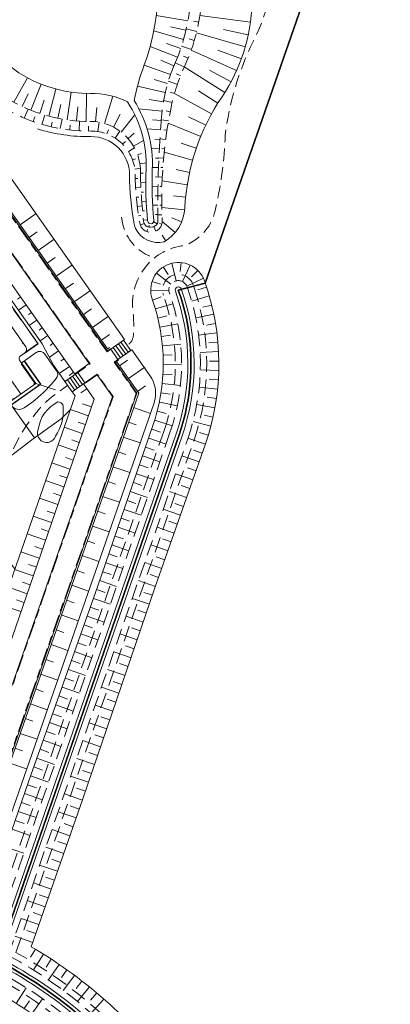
# Model space of a CAD drawing. Header units: metres. Extents: x 150385 to 171486, y 478588 to 485023.
# Tile 219 of 256: x 151447 to 151506, y 484017 to 484173. Entities that reach past the tile are written whole.
import ezdxf
from ezdxf.lldxf.tags import DXFTag

# ---------------------------------------------------------------- set-up
doc = ezdxf.new("R2010")
doc.units = ezdxf.units.M
for name, pattern in [('DASHED2', [0.375, 0.25, -0.125]), ('KAD', [12, 5, -1, 2, -1, 2, -1]), ('Stippelfijn', [3, 2, -1]), ('VH-GELEIDEBAND', [6, 2, -2, 0, -2]), ('VH-OPSLUITBAND_100X200', [16, 8, -2, 4, -2]), ('VH-OPSLUITBAND_60X200', [12, 6, -2, 2, -2])]:
    doc.linetypes.add(name, pattern=pattern)
for name, color, linetype, lineweight, true_color in [('B-WE-KG-GRENS_PERCEEL-GV', 150, 'KG-PERCEEL', 30, 0x007fff), ('N-GV-GR-WANDELROUTE-G', 7, 'Stippelfijn', 50, 0xd2a62d), ('N-WA-GW-TALUDARCERING_KORT-G', 7, 'Continuous', 15, 0x898989), ('N-WA-GW-TALUDARCERING_LANG-G', 7, 'Continuous', 18, 0x898989), ('N-WA-GW-WATERGANG_WATERLIJN_-5.70-G', 7, 'DASHED2', 30, 0x61b0ff), ('N-WA-GW-WATERGANG_WATERLIJN_-6.20-G', 7, 'DASHED2', 30, 0x6296cb), ('N-WE-GW-GRONDWERKLIJN-G', 7, 'Continuous', 30, 0x4d4d4d), ('N-WE-IE-MEUBILAIR_WEGMEUBILAIR_TRAP-G', 7, 'Continuous', 35, 0x3f007f)]:
    doc.layers.add(name, color=color, linetype=linetype, lineweight=lineweight, true_color=true_color)
for name, color, linetype, lineweight in [('N-WA-GW-WATERGANG_BODEM-G', 154, 'Continuous', 35), ('N-WA-GW-WATERGANG_INSTEEK-G', 154, 'Continuous', 35), ('N-WE-GW-TALUDARCERING_LANG-G', 251, 'Continuous', 18), ('N-WE-VH-KANTOPSLUITING_ACHTERKANTBAND-G', 7, 'Continuous', 5), ('N-WE-VH-KANTOPSLUITING_GELEIDEBAND-ANTRACIET_40_120X250-G', 7, 'VH-GELEIDEBAND', 35), ('N-WE-VH-KANTOPSLUITING_OPSLUITBAND-ANTRACIET_100X200-G', 7, 'VH-OPSLUITBAND_100X200', 35), ('N-WE-VH-KANTOPSLUITING_OPSLUITBAND_60X200-G', 7, 'VH-OPSLUITBAND_60X200', 35), ('N-WE-VH-MATERIAALGRENS-G', 7, 'Continuous', 9), ('N-XX-KG-GRENS_PERCEEL-G', 252, 'KAD', 15)]:
    doc.layers.add(name, color=color, linetype=linetype, lineweight=lineweight)
doc.styles.get("Standard").update_dxf_attribs({"font": 'NLCS-ISO.ttf'})
tags = doc.linetypes.add('KG-PERCEEL', pattern='A,5.5,-2,["P",Standard,S=1.8,R=0,X=-0.5,Y=-0.9],-2,5.5,-2,[5,NLCS.shx,S=0.75,R=0,X=0,Y=0],-2', length=19).pattern_tags.tags
tags[6] = DXFTag(74, 10)

msp = doc.modelspace()

# ---------------------------------------------------------------- linework, layer by layer
at = {"layer": 'B-WE-KG-GRENS_PERCEEL-GV', "flags": 128}
for points in [[(151926.45, 483981.72), (151967.95, 484010.89), (151959, 484027.87), (151949.92, 484044.78), (151940.71, 484061.62), (151931.37, 484078.38), (151921.89, 484095.08), (151912.29, 484111.69), (151902.55, 484128.23), (151892.68, 484144.7), (151882.69, 484161.08), (151872.57, 484177.39), (151862.32, 484193.62), (151851.94, 484209.76), (151841.44, 484225.83), (151839.8, 484228.31), (151838.4, 484230.41), (151837.35, 484231.99), (151826.23, 484248.61), (151812.17, 484269.29), (151797.98, 484289.87), (151783.69, 484310.38), (151769.33, 484330.85), (151732.93, 484382.61), (151636.02, 484317.16), (151534.77, 484248.77), (151505.57, 484229.04), (151508.71, 484224.59), (151476.38, 484131.48), (151472.08, 484130.38), (151472.46, 484129.26), (151472.8, 484128.12), (151473.1, 484126.98), (151473.36, 484125.83), (151473.58, 484124.67), (151473.77, 484123.5), (151473.91, 484122.32), (151474.01, 484121.14), (151474.08, 484119.96), (151474.1, 484118.78), (151474.09, 484117.6), (151474.03, 484116.41), (151473.94, 484115.24), (151473.8, 484114.06), (151473.63, 484112.89), (151473.41, 484111.73), (151473.16, 484110.57), (151472.87, 484109.42), (151472.54, 484108.29), (151472.17, 484107.16), (151443.16, 484023.64), (151445.24, 484022.53), (151447.28, 484021.34), (151449.27, 484020.09), (151451.22, 484018.77), (151453.13, 484017.39), (151454.98, 484015.94), (151456.79, 484014.42), (151458.54, 484012.85), (151460.23, 484011.21), (151461.87, 484009.52), (151463.45, 484007.77), (151464.97, 484005.97), (151466.42, 484004.12), (151467.81, 484002.22), (151484.74, 483978.19), (151762.5, 484173.86), (151781.58, 484187.3)], [(151926.45, 483981.72), (151967.95, 484010.89), (151959, 484027.87), (151949.92, 484044.78), (151940.71, 484061.62), (151931.37, 484078.38), (151921.89, 484095.08), (151912.29, 484111.69), (151902.55, 484128.23), (151892.68, 484144.7), (151882.69, 484161.08), (151872.57, 484177.39), (151862.32, 484193.62), (151851.94, 484209.76), (151841.44, 484225.83), (151839.8, 484228.31), (151838.4, 484230.41), (151837.35, 484231.99), (151826.23, 484248.61), (151812.17, 484269.29), (151797.98, 484289.87), (151783.69, 484310.38), (151769.33, 484330.85), (151732.93, 484382.61), (151636.02, 484317.16), (151534.77, 484248.77), (151505.57, 484229.04), (151508.71, 484224.59), (151476.38, 484131.48), (151472.08, 484130.38), (151472.46, 484129.26), (151472.8, 484128.12), (151473.1, 484126.98), (151473.36, 484125.83), (151473.58, 484124.67), (151473.77, 484123.5), (151473.91, 484122.32), (151474.01, 484121.14), (151474.08, 484119.96), (151474.1, 484118.78), (151474.09, 484117.6), (151474.03, 484116.41), (151473.94, 484115.24), (151473.8, 484114.06), (151473.63, 484112.89), (151473.41, 484111.73), (151473.16, 484110.57), (151472.87, 484109.42), (151472.54, 484108.29), (151472.17, 484107.16), (151443.16, 484023.64), (151445.24, 484022.53), (151447.28, 484021.34), (151449.27, 484020.09), (151451.22, 484018.77), (151453.13, 484017.39), (151454.98, 484015.94), (151456.79, 484014.42), (151458.54, 484012.85), (151460.23, 484011.21), (151461.87, 484009.52), (151463.45, 484007.77), (151464.97, 484005.97), (151466.42, 484004.12), (151467.81, 484002.22), (151484.74, 483978.19), (151762.5, 484173.86), (151781.58, 484187.3)], [(151926.45, 483981.72), (151967.95, 484010.89), (151959, 484027.87), (151949.92, 484044.78), (151940.71, 484061.62), (151931.37, 484078.38), (151921.89, 484095.08), (151912.29, 484111.69), (151902.55, 484128.23), (151892.68, 484144.7), (151882.69, 484161.08), (151872.57, 484177.39), (151862.32, 484193.62), (151851.94, 484209.76), (151841.44, 484225.83), (151839.8, 484228.31), (151838.4, 484230.41), (151837.35, 484231.99), (151826.23, 484248.61), (151812.17, 484269.29), (151797.98, 484289.87), (151783.69, 484310.38), (151769.33, 484330.85), (151732.93, 484382.61), (151636.02, 484317.16), (151534.77, 484248.77), (151505.57, 484229.04), (151508.71, 484224.59), (151476.38, 484131.48), (151472.08, 484130.38), (151472.46, 484129.26), (151472.8, 484128.12), (151473.1, 484126.98), (151473.36, 484125.83), (151473.58, 484124.67), (151473.77, 484123.5), (151473.91, 484122.32), (151474.01, 484121.14), (151474.08, 484119.96), (151474.1, 484118.78), (151474.09, 484117.6), (151474.03, 484116.41), (151473.94, 484115.24), (151473.8, 484114.06), (151473.63, 484112.89), (151473.41, 484111.73), (151473.16, 484110.57), (151472.87, 484109.42), (151472.54, 484108.29), (151472.17, 484107.16), (151443.16, 484023.64), (151445.24, 484022.53), (151447.28, 484021.34), (151449.27, 484020.09), (151451.22, 484018.77), (151453.13, 484017.39), (151454.98, 484015.94), (151456.79, 484014.42), (151458.54, 484012.85), (151460.23, 484011.21), (151461.87, 484009.52), (151463.45, 484007.77), (151464.97, 484005.97), (151466.42, 484004.12), (151467.81, 484002.22), (151484.74, 483978.19), (151762.5, 484173.86), (151781.58, 484187.3)], [(151926.45, 483981.72), (151967.95, 484010.89), (151959, 484027.87), (151949.92, 484044.78), (151940.71, 484061.62), (151931.37, 484078.38), (151921.89, 484095.08), (151912.29, 484111.69), (151902.55, 484128.23), (151892.68, 484144.7), (151882.69, 484161.08), (151872.57, 484177.39), (151862.32, 484193.62), (151851.94, 484209.76), (151841.44, 484225.83), (151839.8, 484228.31), (151838.4, 484230.41), (151837.35, 484231.99), (151826.23, 484248.61), (151812.17, 484269.29), (151797.98, 484289.87), (151783.69, 484310.38), (151769.33, 484330.85), (151732.93, 484382.61), (151636.02, 484317.16), (151534.77, 484248.77), (151505.57, 484229.04), (151508.71, 484224.59), (151476.38, 484131.48), (151472.08, 484130.38), (151472.46, 484129.26), (151472.8, 484128.12), (151473.1, 484126.98), (151473.36, 484125.83), (151473.58, 484124.67), (151473.77, 484123.5), (151473.91, 484122.32), (151474.01, 484121.14), (151474.08, 484119.96), (151474.1, 484118.78), (151474.09, 484117.6), (151474.03, 484116.41), (151473.94, 484115.24), (151473.8, 484114.06), (151473.63, 484112.89), (151473.41, 484111.73), (151473.16, 484110.57), (151472.87, 484109.42), (151472.54, 484108.29), (151472.17, 484107.16), (151443.16, 484023.64), (151445.24, 484022.53), (151447.28, 484021.34), (151449.27, 484020.09), (151451.22, 484018.77), (151453.13, 484017.39), (151454.98, 484015.94), (151456.79, 484014.42), (151458.54, 484012.85), (151460.23, 484011.21), (151461.87, 484009.52), (151463.45, 484007.77), (151464.97, 484005.97), (151466.42, 484004.12), (151467.81, 484002.22), (151484.74, 483978.19), (151762.5, 484173.86), (151781.58, 484187.3)], [(151926.45, 483981.72), (151967.95, 484010.89), (151959, 484027.87), (151949.92, 484044.78), (151940.71, 484061.62), (151931.37, 484078.38), (151921.89, 484095.08), (151912.29, 484111.69), (151902.55, 484128.23), (151892.68, 484144.7), (151882.69, 484161.08), (151872.57, 484177.39), (151862.32, 484193.62), (151851.94, 484209.76), (151841.44, 484225.83), (151839.8, 484228.31), (151838.4, 484230.41), (151837.35, 484231.99), (151826.23, 484248.61), (151812.17, 484269.29), (151797.98, 484289.87), (151783.69, 484310.38), (151769.33, 484330.85), (151732.93, 484382.61), (151636.02, 484317.16), (151534.77, 484248.77), (151505.57, 484229.04), (151508.71, 484224.59), (151476.38, 484131.48), (151472.08, 484130.38), (151472.46, 484129.26), (151472.8, 484128.12), (151473.1, 484126.98), (151473.36, 484125.83), (151473.58, 484124.67), (151473.77, 484123.5), (151473.91, 484122.32), (151474.01, 484121.14), (151474.08, 484119.96), (151474.1, 484118.78), (151474.09, 484117.6), (151474.03, 484116.41), (151473.94, 484115.24), (151473.8, 484114.06), (151473.63, 484112.89), (151473.41, 484111.73), (151473.16, 484110.57), (151472.87, 484109.42), (151472.54, 484108.29), (151472.17, 484107.16), (151443.16, 484023.64), (151445.24, 484022.53), (151447.28, 484021.34), (151449.27, 484020.09), (151451.22, 484018.77), (151453.13, 484017.39), (151454.98, 484015.94), (151456.79, 484014.42), (151458.54, 484012.85), (151460.23, 484011.21), (151461.87, 484009.52), (151463.45, 484007.77), (151464.97, 484005.97), (151466.42, 484004.12), (151467.81, 484002.22), (151484.74, 483978.19), (151762.5, 484173.86), (151781.58, 484187.3)], [(151023.58, 483949.94), (151031.08, 483939.39), (151070.93, 483883.39), (151117.11, 483820.04), (151176.21, 483863.28), (151187.95, 483871.88), (151235.83, 483802.85), (151484.74, 483978.19), (151467.81, 484002.22), (151466.42, 484004.12), (151464.97, 484005.97), (151463.45, 484007.77), (151461.87, 484009.52), (151460.23, 484011.21), (151458.54, 484012.85), (151456.79, 484014.42), (151454.98, 484015.94), (151453.13, 484017.39), (151451.22, 484018.77), (151449.27, 484020.09), (151447.28, 484021.34), (151445.24, 484022.53), (151443.16, 484023.64), (151472.17, 484107.16), (151472.54, 484108.29), (151472.87, 484109.42), (151473.16, 484110.57), (151473.41, 484111.73), (151473.63, 484112.89), (151473.8, 484114.06), (151473.94, 484115.24), (151474.03, 484116.41), (151474.09, 484117.6), (151474.1, 484118.78), (151474.08, 484119.96), (151474.01, 484121.14), (151473.91, 484122.32), (151473.77, 484123.5), (151473.58, 484124.67), (151473.36, 484125.83), (151473.1, 484126.98), (151472.8, 484128.12), (151472.46, 484129.26), (151472.08, 484130.38), (151476.38, 484131.48), (151508.71, 484224.59), (151505.57, 484229.04), (151433.52, 484180.38), (151428.27, 484188.18), (151422.82, 484196.28), (151417.36, 484204.38), (151411.9, 484212.47), (151410.35, 484214.75), (151394.48, 484203.89), (151313.66, 484148.55), (151216.97, 484082.35), (151144.4, 484032.66), (151120.27, 484016.14)], [(151023.58, 483949.94), (151070.93, 483883.39), (151117.11, 483820.04), (151187.95, 483871.88), (151235.83, 483802.85), (151484.74, 483978.19), (151467.81, 484002.22), (151466.42, 484004.12), (151464.97, 484005.97), (151463.45, 484007.77), (151461.87, 484009.52), (151460.23, 484011.21), (151458.54, 484012.85), (151456.79, 484014.42), (151454.98, 484015.94), (151453.13, 484017.39), (151451.22, 484018.77), (151449.27, 484020.09), (151447.28, 484021.34), (151445.24, 484022.53), (151443.16, 484023.64), (151472.17, 484107.16), (151472.54, 484108.29), (151472.87, 484109.42), (151473.16, 484110.57), (151473.41, 484111.73), (151473.63, 484112.89), (151473.8, 484114.06), (151473.94, 484115.24), (151474.03, 484116.41), (151474.09, 484117.6), (151474.1, 484118.78), (151474.08, 484119.96), (151474.01, 484121.14), (151473.91, 484122.32), (151473.77, 484123.5), (151473.58, 484124.67), (151473.36, 484125.83), (151473.1, 484126.98), (151472.8, 484128.12), (151472.46, 484129.26), (151472.08, 484130.38), (151476.38, 484131.48), (151508.71, 484224.59), (151505.57, 484229.04), (151433.52, 484180.38), (151428.27, 484188.18), (151422.82, 484196.28), (151417.36, 484204.38), (151411.9, 484212.47), (151410.35, 484214.75), (151394.48, 484203.89), (151313.66, 484148.55), (151216.97, 484082.35), (151120.27, 484016.14)], [(151023.58, 483949.94), (151031.08, 483939.39), (151070.93, 483883.39), (151117.11, 483820.04), (151176.21, 483863.28), (151187.95, 483871.88), (151235.83, 483802.85), (151484.74, 483978.19), (151467.81, 484002.22), (151466.42, 484004.12), (151464.97, 484005.97), (151463.45, 484007.77), (151461.87, 484009.52), (151460.23, 484011.21), (151458.54, 484012.85), (151456.79, 484014.42), (151454.98, 484015.94), (151453.13, 484017.39), (151451.22, 484018.77), (151449.27, 484020.09), (151447.28, 484021.34), (151445.24, 484022.53), (151443.16, 484023.64), (151472.17, 484107.16), (151472.54, 484108.29), (151472.87, 484109.42), (151473.16, 484110.57), (151473.41, 484111.73), (151473.63, 484112.89), (151473.8, 484114.06), (151473.94, 484115.24), (151474.03, 484116.41), (151474.09, 484117.6), (151474.1, 484118.78), (151474.08, 484119.96), (151474.01, 484121.14), (151473.91, 484122.32), (151473.77, 484123.5), (151473.58, 484124.67), (151473.36, 484125.83), (151473.1, 484126.98), (151472.8, 484128.12), (151472.46, 484129.26), (151472.08, 484130.38), (151476.38, 484131.48), (151508.71, 484224.59), (151505.57, 484229.04), (151433.52, 484180.38), (151428.27, 484188.18), (151422.82, 484196.28), (151417.36, 484204.38), (151411.9, 484212.47), (151410.35, 484214.75), (151394.48, 484203.89), (151313.66, 484148.55), (151216.97, 484082.35), (151144.4, 484032.66), (151120.27, 484016.14)], [(151023.58, 483949.94), (151031.08, 483939.39), (151070.93, 483883.39), (151117.11, 483820.04), (151176.21, 483863.28), (151187.95, 483871.88), (151235.83, 483802.85), (151484.74, 483978.19), (151467.81, 484002.22), (151466.42, 484004.12), (151464.97, 484005.97), (151463.45, 484007.77), (151461.87, 484009.52), (151460.23, 484011.21), (151458.54, 484012.85), (151456.79, 484014.42), (151454.98, 484015.94), (151453.13, 484017.39), (151451.22, 484018.77), (151449.27, 484020.09), (151447.28, 484021.34), (151445.24, 484022.53), (151443.16, 484023.64), (151472.17, 484107.16), (151472.54, 484108.29), (151472.87, 484109.42), (151473.16, 484110.57), (151473.41, 484111.73), (151473.63, 484112.89), (151473.8, 484114.06), (151473.94, 484115.24), (151474.03, 484116.41), (151474.09, 484117.6), (151474.1, 484118.78), (151474.08, 484119.96), (151474.01, 484121.14), (151473.91, 484122.32), (151473.77, 484123.5), (151473.58, 484124.67), (151473.36, 484125.83), (151473.1, 484126.98), (151472.8, 484128.12), (151472.46, 484129.26), (151472.08, 484130.38), (151476.38, 484131.48), (151508.71, 484224.59), (151505.57, 484229.04), (151433.52, 484180.38), (151428.27, 484188.18), (151422.82, 484196.28), (151417.36, 484204.38), (151411.9, 484212.47), (151410.35, 484214.75), (151394.48, 484203.89), (151313.66, 484148.55), (151216.97, 484082.35), (151144.4, 484032.66), (151120.27, 484016.14)], [(151023.58, 483949.94), (151070.93, 483883.39), (151117.11, 483820.04), (151187.95, 483871.88), (151235.83, 483802.85), (151484.74, 483978.19), (151467.81, 484002.22), (151466.42, 484004.12), (151464.97, 484005.97), (151463.45, 484007.77), (151461.87, 484009.52), (151460.23, 484011.21), (151458.54, 484012.85), (151456.79, 484014.42), (151454.98, 484015.94), (151453.13, 484017.39), (151451.22, 484018.77), (151449.27, 484020.09), (151447.28, 484021.34), (151445.24, 484022.53), (151443.16, 484023.64), (151472.17, 484107.16), (151472.54, 484108.29), (151472.87, 484109.42), (151473.16, 484110.57), (151473.41, 484111.73), (151473.63, 484112.89), (151473.8, 484114.06), (151473.94, 484115.24), (151474.03, 484116.41), (151474.09, 484117.6), (151474.1, 484118.78), (151474.08, 484119.96), (151474.01, 484121.14), (151473.91, 484122.32), (151473.77, 484123.5), (151473.58, 484124.67), (151473.36, 484125.83), (151473.1, 484126.98), (151472.8, 484128.12), (151472.46, 484129.26), (151472.08, 484130.38), (151476.38, 484131.48), (151508.71, 484224.59), (151505.57, 484229.04), (151433.52, 484180.38), (151428.27, 484188.18), (151422.82, 484196.28), (151417.36, 484204.38), (151411.9, 484212.47), (151410.35, 484214.75), (151394.48, 484203.89), (151313.66, 484148.55), (151216.97, 484082.35), (151120.27, 484016.14)]]:
    msp.add_lwpolyline(points, close=True, dxfattribs=at)
at = {"layer": 'N-GV-GR-WANDELROUTE-G', "color": 7, "lineweight": 5, "flags": 128}
for points in [[(151371.39, 484374.71, 0.247659), (151379.12, 484372.43, -0.291752), (151402.33, 484363.45, -0.133656), (151407.82, 484349.21, 0.232576), (151418.31, 484332.45, -0.045411), (151429.66, 484323.91, -0.026197), (151435.38, 484318.16, -0.153736), (151440.34, 484307.21, 0.100692), (151444.31, 484295.29, 0.123108), (151452.72, 484286.55, -0.216802), (151491.58, 484236.19, -0.068353), (151491.7, 484234.83, 0.187502), (151494.36, 484226.36, -0.438024), (151492.34, 484213.35, 0.325457), (151486.32, 484190.96, -0.18645), (151483.94, 484169.89, 0.081318), (151479.55, 484155.02, -0.05003), (151478.04, 484143.52, -0.276545), (151473.04, 484137.48, 0.396835), (151464.81, 484127.75, -0.044307), (151464.92, 484123.15, -0.227062), (151464.08, 484121.65), (151463.95, 484121.55)], [(151463.06, 484141.97, 0.315484), (151468.41, 484135.48)], [(151197.24, 483878.7), (151197.58, 483878.22, 0.119257), (151199.35, 483876.67, 0.248415), (151216.87, 483876.75, -0.414426), (151235.44, 483871.37, 0.423823), (151263.31, 483863.22, -0.294129), (151283.82, 483864.18, 0.13088), (151292.14, 483861.25, 0.174715), (151298.68, 483863.05), (151334.23, 483888.1, 0.310297), (151338.14, 483900.7, -0.36681), (151348.09, 483921.05, 0.164931), (151363.06, 483934.9, 0.109145), (151364.7, 483942.29, -0.380096), (151374.05, 483952.79, 0.181244), (151402.27, 483967.31, 0.399209), (151397.63, 483986.04, -0.090785), (151381.55, 484005.35, -0.393935), (151387.15, 484023.18, 0.278291), (151395.71, 484035.38, 0.045668), (151396.03, 484040.78, -0.380507), (151401.63, 484048.43, 0.233724), (151436.63, 484067.42, 0.066663), (151439.09, 484072.13), (151441.89, 484079.87, 0.06975), (151443.05, 484085.3), (151443.61, 484093.46, -0.190469), (151449.4, 484110.75, -0.085928), (151452.82, 484113.98), (151454.46, 484115.19)]]:
    msp.add_lwpolyline(points, format="xyb", dxfattribs=at)
at = {"layer": 'N-WA-GW-TALUDARCERING_KORT-G', "color": 7, "lineweight": 5}
for p, q in [((151449.41, 484115.5), (151452.53, 484114.5, 0)), ((151445.15, 484112.5), (151449.16, 484106.81))]:
    msp.add_line(p, q, dxfattribs=at)
at = {"layer": 'N-WA-GW-TALUDARCERING_KORT-G', "color": 7, "lineweight": 5, "flags": 128}
for points in [[(151475.34, 484173.05), (151474.49, 484173.22)], [(151473.3, 484171.78), (151470.85, 484172.34)], [(151483.22, 484171.07), (151479.25, 484171.91)], [(151474.63, 484170.14), (151473.82, 484170.38)], [(151472.49, 484168.89), (151470.2, 484169.66)], [(151482.12, 484167.23), (151478.35, 484168.61)], [(151471.39, 484166.1), (151469.31, 484166.99)], [(151473.63, 484167.31), (151472.89, 484167.62)], [(151480.48, 484163.58), (151477.05, 484165.43)], [(151470.38, 484163.28), (151468.22, 484163.91)], [(151472.44, 484164.56), (151471.72, 484164.84)], [(151447.24, 484159.62), (151448.18, 484161.63)], [(151450.02, 484158.51), (151450.72, 484160.62)], [(151469.71, 484160.36), (151467.43, 484160.74)], [(151471.48, 484161.72), (151470.77, 484161.92)], [(151478.38, 484160.18), (151475.31, 484162.1)], [(151452.92, 484157.74), (151453.36, 484159.93)], [(151455.89, 484157.32), (151456.06, 484159.55)], [(151458.88, 484157.2), (151459.12, 484159.44)], [(151448.95, 484157.25), (151449.21, 484157.97)], [(151461.74, 484156.35), (151462.8, 484158.39)], [(151469.37, 484157.38), (151467.97, 484157.49)], [(151470.8, 484158.8), (151470.16, 484158.92)], [(151476.46, 484156.67), (151473.68, 484158)], [(151451.82, 484156.4), (151452, 484157.15)], [(151454.78, 484155.89), (151454.87, 484156.65)], [(151457.77, 484155.72), (151457.77, 484156.48)], [(151460.72, 484155.26), (151460.97, 484155.92)], [(151470.29, 484155.84), (151469.77, 484155.92)], [(151464.08, 484154.5), (151465.05, 484155.35)], [(151469.15, 484154.38), (151468.34, 484154.44)], [(151463.21, 484153.63), (151463.65, 484154.06)], [(151469.89, 484152.87), (151469.48, 484152.91)], [(151474.95, 484152.97), (151472.53, 484153.8)], [(151464.8, 484151.11), (151465.27, 484151.28)], [(151465.59, 484151.93), (151466.22, 484152.15)], [(151468.99, 484151.39), (151468.46, 484151.41)], [(151469.62, 484149.88), (151469.28, 484149.9)], [(151473.87, 484149.12), (151471.75, 484149.59)], [(151465.22, 484148.16), (151465.65, 484148.17)], [(151466.06, 484148.98), (151466.49, 484148.99)], [(151468.88, 484148.39), (151468.39, 484148.4)], [(151469.47, 484146.88), (151469.16, 484146.89)], [(151465.37, 484145.16), (151465.79, 484145.2)], [(151466.16, 484145.98), (151466.53, 484146)], [(151468.83, 484145.39), (151468.38, 484145.4)], [(151473.24, 484145.18), (151471.34, 484145.37)], [(151469.44, 484143.88), (151469.13, 484143.88)], [(151465.74, 484142.19), (151466.1, 484142.24)], [(151466.38, 484142.99), (151466.72, 484143.02)], [(151468.83, 484142.39), (151468.47, 484142.39)], [(151472.6, 484141.25), (151471.04, 484141.9)], [(151467.38, 484140.41), (151467.43, 484140.7)], [(151469.44, 484140.89), (151469.11, 484140.98)], [(151467.06, 484139.69), (151467.2, 484140.05)], [(151470.07, 484138.23), (151469.49, 484139.13)], [(151469.69, 484134.07), (151470.48, 484132.86)], [(151472.55, 484134.76), (151472.4, 484133.31)], [(151475.21, 484133.49), (151474.18, 484132.46)], [(151467.89, 484131.74), (151469.27, 484131.29)], [(151476.58, 484130.86), (151475.19, 484130.41)], [(151467.97, 484128.79), (151469.34, 484129.27)], [(151477.4, 484127.98), (151475.99, 484127.63)], [(151468.82, 484125.92), (151470.23, 484126.26)], [(151478.01, 484125.04), (151476.56, 484124.8)], [(151469.38, 484122.97), (151470.82, 484123.18)], [(151478.38, 484122.07), (151476.92, 484121.94)], [(151469.65, 484119.99), (151471.11, 484120.05)], [(151478.53, 484119.07), (151477.07, 484119.05)], [(151469.64, 484116.99), (151471.09, 484116.91)], [(151478.45, 484116.07), (151476.99, 484116.17)], [(151469.32, 484114.01), (151470.77, 484113.78)], [(151478.14, 484113.09), (151476.69, 484113.29)], [(151468.72, 484111.07), (151470.14, 484110.71)], [(151477.61, 484110.14), (151476.18, 484110.45)], [(151467.84, 484108.2), (151469.23, 484107.73)], [(151476.85, 484107.23), (151475.45, 484107.66)], [(151466.87, 484105.36), (151468.25, 484104.89)], [(151475.9, 484104.39), (151474.51, 484104.88)], [(151465.9, 484102.53), (151467.27, 484102.05)], [(151474.9, 484101.56), (151473.52, 484102.04)], [(151464.92, 484099.69), (151466.29, 484099.22)], [(151473.91, 484098.73), (151472.54, 484099.21)], [(151463.95, 484096.85), (151465.31, 484096.38)], [(151472.92, 484095.9), (151471.55, 484096.38)], [(151462.97, 484094.01), (151464.33, 484093.55)], [(151471.93, 484093.07), (151470.56, 484093.55)], [(151462, 484091.18), (151463.35, 484090.71)], [(151470.93, 484090.24), (151469.57, 484090.71)], [(151461.02, 484088.34), (151462.37, 484087.88)], [(151469.94, 484087.41), (151468.58, 484087.88)], [(151460.05, 484085.5), (151461.39, 484085.04)], [(151468.95, 484084.57), (151467.59, 484085.05)], [(151459.07, 484082.67), (151460.41, 484082.19)], [(151467.96, 484081.74), (151466.61, 484082.2)], [(151458.07, 484079.84), (151459.41, 484079.36)], [(151466.99, 484078.9), (151465.63, 484079.37)], [(151457.07, 484077.01), (151458.42, 484076.53)], [(151466.02, 484076.06), (151464.65, 484076.53)], [(151456.07, 484074.18), (151457.43, 484073.7)], [(151465.05, 484073.22), (151463.67, 484073.7)], [(151455.07, 484071.35), (151456.44, 484070.87)], [(151464.08, 484070.39), (151462.7, 484070.86)], [(151454.07, 484068.53), (151455.44, 484068.04)], [(151463.11, 484067.55), (151461.72, 484068.02)], [(151453.07, 484065.7), (151454.45, 484065.21)], [(151462.14, 484064.71), (151460.74, 484065.19)], [(151452.07, 484062.87), (151453.46, 484062.38)], [(151461.17, 484061.87), (151459.76, 484062.35)], [(151451.07, 484060.04), (151452.47, 484059.54)], [(151460.2, 484059.03), (151458.79, 484059.51)], [(151450.06, 484057.21), (151451.48, 484056.71)], [(151459.23, 484056.19), (151457.81, 484056.68)], [(151449.06, 484054.38), (151450.48, 484053.88)], [(151458.25, 484053.35), (151456.83, 484053.84)], [(151448.07, 484051.55), (151449.5, 484051.06)], [(151457.28, 484050.52), (151455.85, 484051.01)], [(151447.09, 484048.72), (151448.51, 484048.23)], [(151456.3, 484047.68), (151454.87, 484048.18)], [(151446.1, 484045.88), (151447.53, 484045.39)], [(151455.32, 484044.85), (151453.89, 484045.35)], [(151454.33, 484042.02), (151452.9, 484042.51)], [(151453.34, 484039.18), (151451.92, 484039.68)], [(151452.35, 484036.35), (151450.93, 484036.85)], [(151451.37, 484033.52), (151449.94, 484034.01)], [(151450.38, 484030.68), (151448.96, 484031.18)], [(151449.39, 484027.85), (151447.97, 484028.35)], [(151449.32, 484025.35), (151448.55, 484024.07)], [(151451.86, 484023.76), (151451.04, 484022.51)], [(151454.34, 484022.06), (151453.47, 484020.85)], [(151456.74, 484020.27), (151455.83, 484019.09)], [(151459.08, 484018.39), (151458.11, 484017.24)], [(151447.54, 484015.9), (151448.36, 484017.13)]]:
    msp.add_lwpolyline(points, dxfattribs=at)
at = {"layer": 'N-WA-GW-TALUDARCERING_LANG-G', "color": 7, "lineweight": 5}
for p, q in [((151446.88, 484140.78), (151449.45, 484142.59)), ((151448.32, 484138.74), (151449.61, 484139.64)), ((151449.76, 484136.7), (151452.33, 484138.51)), ((151451.2, 484134.65), (151452.49, 484135.56)), ((151452.64, 484132.61), (151455.21, 484134.42)), ((151454.08, 484130.57), (151455.37, 484131.47)), ((151455.52, 484128.52), (151458.09, 484130.33)), ((151456.96, 484126.48), (151458.25, 484127.38)), ((151458.4, 484124.43), (151460.97, 484126.24)), ((151459.84, 484122.39), (151461.13, 484123.3)), ((151462.72, 484118.3), (151464.01, 484119.21)), ((151464.16, 484116.26), (151466.73, 484118.07)), ((151465.6, 484114.22), (151466.86, 484115.1)), ((151464.96, 484111.67), (151467.67, 484110.73)), ((151464.14, 484109.31), (151465.38, 484108.88)), ((151463.32, 484106.95), (151466.02, 484106.01)), ((151462.5, 484104.59), (151463.74, 484104.16)), ((151461.68, 484102.23), (151464.38, 484101.29)), ((151460.85, 484099.86), (151462.09, 484099.43)), ((151460.03, 484097.5), (151462.73, 484096.56)), ((151459.21, 484095.14), (151460.45, 484094.71)), ((151458.39, 484092.78), (151461.09, 484091.84)), ((151457.56, 484090.42), (151458.8, 484089.99)), ((151456.74, 484088.06), (151459.44, 484087.12)), ((151455.92, 484085.7), (151457.16, 484085.27)), ((151455.1, 484083.34), (151457.8, 484082.4)), ((151454.28, 484080.98), (151455.51, 484080.55)), ((151453.45, 484078.62), (151456.15, 484077.68)), ((151452.63, 484076.26), (151453.87, 484075.82)), ((151451.81, 484073.89), (151454.51, 484072.95)), ((151450.99, 484071.53), (151452.22, 484071.1)), ((151450.16, 484069.17), (151452.87, 484068.23)), ((151449.34, 484066.81), (151450.58, 484066.38)), ((151448.52, 484064.45), (151451.22, 484063.51)), ((151447.7, 484062.09), (151448.93, 484061.66)), ((151446.88, 484059.73), (151449.58, 484058.79)), ((151446.05, 484057.37), (151447.29, 484056.94)), ((151445.23, 484055.01), (151447.93, 484054.07))]:
    msp.add_line(p, q, dxfattribs=at)
at = {"layer": 'N-WA-GW-TALUDARCERING_LANG-G', "color": 7, "lineweight": 5, "flags": 128}
for points in [[(151473.61, 484173.25), (151468.57, 484174.15)], [(151483.56, 484173.04), (151475.53, 484174.14)], [(151472.93, 484170.32), (151468.18, 484171.67)], [(151475.02, 484171.59), (151473.35, 484171.99)], [(151482.74, 484169.13), (151474.97, 484171.36)], [(151471.97, 484167.48), (151467.61, 484169.2)], [(151474.17, 484168.71), (151472.61, 484169.26)], [(151481.36, 484165.38), (151474.14, 484168.62)], [(151470.84, 484164.71), (151466.65, 484166.21)], [(151473.03, 484165.94), (151471.6, 484166.59)], [(151479.47, 484161.86), (151473.03, 484165.94)], [(151445.9, 484160.3), (151448.04, 484164.21)], [(151448.61, 484159.02), (151450.26, 484163.16)], [(151451.46, 484158.08), (151452.6, 484162.39)], [(151470, 484161.83), (151465.56, 484162.84)], [(151471.93, 484163.15), (151470.48, 484163.64)], [(151454.4, 484157.49), (151455.01, 484161.91)], [(151457.39, 484157.25), (151457.47, 484161.72)], [(151460.35, 484156.91), (151461.66, 484161.26)], [(151471.1, 484160.27), (151469.74, 484160.58)], [(151477.37, 484158.45), (151471.47, 484161.69)], [(151447.55, 484157.79), (151448.15, 484159.21)], [(151469.5, 484158.87), (151465.8, 484159.26)], [(151450.37, 484156.78), (151450.81, 484158.26)], [(151453.29, 484156.1), (151453.56, 484157.62)], [(151463, 484155.53), (151465.17, 484158.29)], [(151470.53, 484157.32), (151469.38, 484157.52)], [(151456.27, 484155.76), (151456.36, 484157.29)], [(151459.27, 484155.64), (151459.49, 484157.12)], [(151469.25, 484155.88), (151467.12, 484156.04)], [(151475.65, 484154.85), (151470.46, 484156.96)], [(151462.05, 484154.58), (151462.78, 484155.7)], [(151470.07, 484154.36), (151469.16, 484154.48)], [(151464.14, 484152.45), (151465.09, 484153.06)], [(151464.96, 484153.29), (151466.56, 484154.22)], [(151469.06, 484152.89), (151467.79, 484152.96)], [(151469.74, 484151.38), (151468.99, 484151.44)], [(151474.35, 484151.06), (151469.84, 484152.33)], [(151465.15, 484149.66), (151466.04, 484149.78)], [(151465.96, 484150.48), (151466.96, 484150.63)], [(151468.93, 484149.89), (151467.95, 484149.93)], [(151469.53, 484148.38), (151468.88, 484148.42)], [(151465.27, 484146.66), (151466.12, 484146.7)], [(151466.09, 484147.48), (151466.89, 484147.51)], [(151468.85, 484146.89), (151467.9, 484146.91)], [(151473.5, 484147.16), (151469.5, 484147.8)], [(151469.44, 484145.38), (151468.83, 484145.39)], [(151465.53, 484143.67), (151466.31, 484143.77)], [(151466.26, 484144.49), (151466.96, 484144.54)], [(151468.82, 484143.89), (151468, 484143.89)], [(151473.09, 484143.18), (151469.45, 484143.52)], [(151469.47, 484142.38), (151468.83, 484142.37)], [(151466.03, 484140.72), (151466.65, 484140.96)], [(151466.54, 484141.5), (151467.19, 484141.57)], [(151468.7, 484140.92), (151468.16, 484141.24)], [(151468.52, 484139.76), (151468.16, 484140.48)], [(151471.57, 484139.55), (151469.51, 484141.28)], [(151471.06, 484134.66), (151471.74, 484131.84)], [(151473.99, 484134.35), (151472.74, 484131.73)], [(151468.59, 484133.06), (151470.89, 484131.29)], [(151476.07, 484132.27), (151473.44, 484131.01)], [(151467.68, 484130.26), (151470.58, 484130.33)], [(151477.02, 484129.43), (151474.21, 484128.63)], [(151468.43, 484127.37), (151471.22, 484128.19)], [(151477.73, 484126.52), (151474.87, 484125.93)], [(151469.13, 484124.45), (151472, 484125)], [(151478.22, 484123.56), (151475.32, 484123.19)], [(151469.55, 484121.48), (151472.46, 484121.75)], [(151478.48, 484120.57), (151475.56, 484120.42)], [(151469.68, 484118.49), (151472.6, 484118.47)], [(151478.52, 484117.57), (151475.59, 484117.65)], [(151469.52, 484115.49), (151472.42, 484115.19)], [(151478.33, 484114.58), (151475.41, 484114.88)], [(151469.06, 484112.53), (151471.93, 484111.94)], [(151477.9, 484111.61), (151475.02, 484112.13)], [(151468.32, 484109.62), (151471.11, 484108.76)], [(151477.26, 484108.68), (151474.42, 484109.42)], [(151467.36, 484106.78), (151470.12, 484105.83)], [(151476.39, 484105.81), (151473.61, 484106.76)], [(151466.38, 484103.94), (151469.13, 484103)], [(151475.4, 484102.98), (151472.64, 484103.94)], [(151465.41, 484101.11), (151468.15, 484100.17)], [(151474.41, 484100.14), (151471.65, 484101.11)], [(151464.43, 484098.27), (151467.16, 484097.33)], [(151473.41, 484097.31), (151470.67, 484098.28)], [(151463.46, 484095.43), (151466.18, 484094.5)], [(151472.42, 484094.48), (151469.68, 484095.44)], [(151462.48, 484092.6), (151465.2, 484091.66)], [(151471.43, 484091.65), (151468.7, 484092.61)], [(151461.51, 484089.76), (151464.21, 484088.83)], [(151470.44, 484088.82), (151467.72, 484089.77)], [(151460.54, 484086.92), (151463.23, 484086)], [(151469.44, 484085.99), (151466.73, 484086.94)], [(151459.56, 484084.08), (151462.24, 484083.16)], [(151468.45, 484083.16), (151465.75, 484084.11)], [(151458.57, 484081.25), (151461.25, 484080.3)], [(151467.48, 484080.32), (151464.76, 484081.25)], [(151457.57, 484078.42), (151460.27, 484077.47)], [(151466.51, 484077.48), (151463.77, 484078.42)], [(151456.57, 484075.6), (151459.28, 484074.64)], [(151465.54, 484074.64), (151462.79, 484075.58)], [(151455.57, 484072.77), (151458.3, 484071.8)], [(151464.57, 484071.8), (151461.8, 484072.75)], [(151454.57, 484069.94), (151457.31, 484068.97)], [(151463.6, 484068.97), (151460.82, 484069.92)], [(151453.57, 484067.11), (151456.33, 484066.13)], [(151462.62, 484066.13), (151459.84, 484067.08)], [(151452.57, 484064.28), (151455.35, 484063.3)], [(151461.65, 484063.29), (151458.85, 484064.25)], [(151451.57, 484061.45), (151454.36, 484060.46)], [(151460.68, 484060.45), (151457.87, 484061.41)], [(151450.56, 484058.63), (151453.38, 484057.63)], [(151459.71, 484057.61), (151456.88, 484058.58)], [(151449.56, 484055.8), (151452.39, 484054.8)], [(151458.74, 484054.77), (151455.9, 484055.75)], [(151448.56, 484052.97), (151451.41, 484051.96)], [(151457.77, 484051.94), (151454.92, 484052.91)], [(151447.58, 484050.14), (151450.43, 484049.15)], [(151456.8, 484049.1), (151453.94, 484050.09)], [(151446.6, 484047.3), (151449.45, 484046.31)], [(151455.81, 484046.26), (151452.95, 484047.26)], [(151445.61, 484044.47), (151448.46, 484043.48)], [(151454.82, 484043.43), (151451.97, 484044.43)], [(151444.63, 484041.63), (151447.48, 484040.65)], [(151453.83, 484040.6), (151450.98, 484041.59)], [(151452.85, 484037.77), (151450, 484038.76)], [(151451.86, 484034.93), (151449.02, 484035.92)], [(151450.87, 484032.1), (151448.03, 484033.09)], [(151449.88, 484029.27), (151447.05, 484030.26)], [(151448.9, 484026.44), (151446.06, 484027.42)], [(151450.6, 484024.57), (151449.01, 484022.04)], [(151453.11, 484022.92), (151451.42, 484020.46)], [(151455.55, 484021.18), (151453.76, 484018.78)], [(151446.28, 484016.72), (151447.87, 484019.21)], [(151457.92, 484019.34), (151456.04, 484017.01)], [(151448.78, 484015.05), (151450.48, 484017.46)], [(151460.21, 484017.41), (151458.23, 484015.15)]]:
    msp.add_lwpolyline(points, dxfattribs=at)
at = {"layer": 'N-WA-GW-WATERGANG_BODEM-G', "color": 7, "lineweight": 5, "flags": 128}
for points in [[(151467.2, 484141.39, -0.036775), (151466.94, 484149.64, 0.155822), (151464.01, 484160.36, 0.119092), (151458.05, 484161.72, -0.578085), (151440.05, 484192.1, 0.655149), (151398.06, 484247.71, -0.08107), (151395.49, 484247.52, -0.771725), (151392.25, 484266.59, 0.107003), (151400.18, 484272.48, 0.211602), (151404.95, 484287.75, -0.059832), (151405.01, 484299.87, -1), (151406, 484299.75, 0.24327), (151428.64, 484259.94, 0.250222), (151456.79, 484257.51, -0.775263), (151471.56, 484238.33, 0.276229), (151465.85, 484192.49, -0.195745), (151466.61, 484166.1, 0.039804), (151465.04, 484160.6, -0.151076), (151467.94, 484149.59, 0.036759), (151468.2, 484141.5, -0.996382)], [(151475.65, 483991.97), (151468.22, 484002.51, 0.119755), (151443.78, 484023.88), (151472.64, 484107, 0.170655), (151472.55, 484130.55, 1), (151471.61, 484130.21, -0.170655), (151471.69, 484107.33), (151442.55, 484023.39, -0.122986), (151467.4, 484001.93), (151474.83, 483991.39, 1)]]:
    msp.add_lwpolyline(points, format="xyb", close=True, dxfattribs=at)
at = {"layer": 'N-WA-GW-WATERGANG_INSTEEK-G', "color": 7, "lineweight": 5, "flags": 128}
for points in [[(151469.81, 484138.07, 0.254092), (151473.11, 484143.45, -0.136111), (151479.04, 484161.19, 0.290281), (151479.88, 484191.17, -0.266038), (151479.2, 484231.83, 0.288005), (151477.57, 484261.57, 0.203585), (151458.23, 484272.32, -0.125115), (151450.24, 484275.72, 0.004167), (151437.32, 484287.29, 0.152801), (151423.32, 484293.23, -0.31691), (151409.97, 484302.33, 0.66204), (151401.14, 484302.71, -0.187362), (151384.76, 484287.24, 0.317065), (151370.85, 484265.56, 0.072047), (151372.63, 484256.2, 0.163324), (151378.76, 484248.78)], [(151449.64, 484156.07, 0.079243), (151458.14, 484154.82, -0.417455), (151464.32, 484148.73, 0.046135), (151465.05, 484140.87, 0.065933), (151465.28, 484140.2, 0.360085), (151469.81, 484138.07)]]:
    msp.add_lwpolyline(points, format="xyb", dxfattribs=at)
msp.add_lwpolyline([(151479.23, 483994.49), (151471.61, 484004.9, 0.103964), (151448.66, 484025.75), (151456.88, 484049.33), (151468.42, 484083.08), (151476.36, 484105.71, 0.170852), (151476.24, 484131.86, 0.996926), (151467.93, 484128.9, -0.169943), (151467.99, 484108.62), (151459.22, 484083.09), (151448.29, 484052.19), (151438.77, 484024.7, 0.375734), (151440.75, 484019.84, -0.128556), (151464.02, 483999.54), (151471.23, 483988.86, 0.91953)], format="xyb", close=True, dxfattribs=at)
at = {"layer": 'N-WA-GW-WATERGANG_WATERLIJN_-5.70-G', "color": 7, "lineweight": 5, "ltscale": 10, "flags": 128}
msp.add_lwpolyline([(151452.46, 484269.51, -0.678013), (151475.4, 484233.46, 0.283866), (151472.46, 484192.58, -0.232784), (151473.1, 484166.09, 0.058269), (151470.93, 484159.47, 0.060948), (151469.51, 484141.45, -0.930974), (151465.94, 484141.04, -0.046135), (151465.22, 484148.73, 0.417455), (151458.13, 484155.72, -0.578085), (151434.82, 484195.05, 0.61033), (151403.5, 484242.58, -0.35974), (151376.91, 484260.11, -0.507954), (151386.59, 484273.04, 0.446187), (151401.69, 484289.48, -0.113805), (151403.16, 484300.62, -0.763445), (151407.96, 484300.18, 0.417553)], format="xyb", close=True, dxfattribs=at)
at = {"layer": 'N-WA-GW-WATERGANG_WATERLIJN_-5.70-G', "color": 7, "lineweight": 5, "ltscale": 10}
msp.add_lwpolyline([(151475.84, 483995.16), (151469.85, 484003.66, 0.113557), (151446.23, 484024.84), (151474.53, 484106.34, 0.170655), (151474.43, 484131.22, 1), (151469.72, 484129.54, -0.170655), (151469.81, 484107.98), (151440.08, 484022.37, -0.129733), (151465.77, 484000.78), (151471.75, 483992.28)], format="xyb", dxfattribs=at)
at = {"layer": 'N-WA-GW-WATERGANG_WATERLIJN_-6.20-G', "color": 7, "lineweight": 5, "ltscale": 10}
for points in [[(151451.47, 484265.9, -0.144699), (151462.69, 484266.33, -0.211484), (151475.6, 484256.77, -0.273917), (151475.45, 484236.28, 0.296458), (151471.3, 484191.37, -0.215136), (151471.48, 484166.31, 0.081638), (151469.46, 484158.45, 0.025853), (151468.84, 484141.44, -0.387017), (151467.95, 484140.43), (151467.66, 484140.4, -0.41197), (151466.56, 484141.28, -0.026522), (151466.05, 484149.33, 0.413177), (151458, 484157.25, -0.575241), (151436.13, 484194.31, 0.450006), (151419.55, 484241.76, 0.125683), (151402.48, 484244.04, -0.357757), (151380.06, 484258.43, -0.46544), (151387.75, 484270.76, 0.254237), (151401.55, 484281.02, 0.138509), (151402.83, 484289.07, -0.119189), (151404.17, 484300.24, -0.763445), (151406.89, 484299.99, 0.145812), (151420, 484273.8, 0.293773)], [(151476.46, 483992.54), (151469.04, 484003.08, 0.116613), (151445, 484024.36), (151473.58, 484106.67, 0.170655), (151473.49, 484130.88, 1), (151470.66, 484129.88, -0.170655), (151470.75, 484107.66), (151441.31, 484022.88, -0.12631), (151466.58, 484001.35), (151474.01, 483990.82, 1)]]:
    msp.add_lwpolyline(points, format="xyb", close=True, dxfattribs=at)
at = {"layer": 'N-WE-GW-GRONDWERKLIJN-G', "color": 7, "lineweight": 5, "flags": 128}
for points in [[(151461.12, 484121.23), (151460.81, 484121.01), (151423.91, 484173.38, -0.200476), (151422.63, 484179.14), (151424.7, 484190.76, 0.081374), (151424.75, 484194.11, -0.151599), (151425.61, 484199.76, -0.085329), (151428.5, 484203.8, 0.320833), (151429.79, 484211.28, -0.176112), (151428.78, 484221.24, 0.218797), (151427.97, 484225.63, 0.218797), (151424.11, 484227.87, -0.176112), (151415.07, 484232.17, 0.320833), (151407.59, 484233.47, -0.085913), (151402.85, 484232.11, -0.151599), (151397.23, 484233.21, 0.081427), (151394.07, 484234.3), (151382.39, 484236.24, -0.200192), (151377.4, 484239.38), (151356.1, 484269.6)], [(151431.91, 484187.15, 0.219188), (151435.64, 484162.09), (151435.64, 484162.09), (151463.53, 484122.5), (151462.95, 484122.09)], [(151449.78, 484121.83), (151447.64, 484120.33), (151447.62, 484120.35, -0.005966), (151447.61, 484120.34), (151446.92, 484119.86, 0.414183), (151446.81, 484119.19), (151449.41, 484115.5), (151432.38, 484103.49)], [(151464.11, 484120.46), (151464.68, 484120.86), (151467.56, 484116.77, -0.241808), (151468.19, 484112.25), (151436.98, 484022.62, 0.357632), (151438.29, 484019.05, -0.077888), (151455.02, 484005.31, -0.145405), (151464.72, 483984.66, -0.340886), (151458.94, 483974.24, -0.198991), (151411.26, 483973.58, -0.30975), (151408.9, 483977.1, -0.497312), (151410.01, 483977.64)]]:
    msp.add_lwpolyline(points, format="xyb", dxfattribs=at)
at = {"layer": 'N-WE-GW-GRONDWERKLIJN-G', "color": 7, "lineweight": 5, "elevation": 0, "flags": 128}
for points in [[(151454.43, 484116.09), (151454.02, 484115.8), (151452.19, 484118.4), (151450.39, 484121.82), (151417.14, 484169)], [(151426.61, 484030.14), (151455.65, 484113.5), (151455.18, 484114.16), (151455.59, 484114.45)]]:
    msp.add_lwpolyline(points, dxfattribs=at)
at = {"layer": 'N-WE-GW-GRONDWERKLIJN-G', "color": 7, "lineweight": 5, "flags": 128}
for points in [[(151432.52, 484018.49), (151465.77, 484113.97), (151462.23, 484119.01)], [(151454.89, 484111.32), (151453.4, 484109.84), (151448.97, 484106.68), (151444.9, 484103.56), (151440.27, 484100.76), (151436.54, 484098.27), (151439, 484094.84), (151446.06, 484085.96)]]:
    msp.add_lwpolyline(points, dxfattribs=at)
at = {"layer": 'N-WE-GW-GRONDWERKLIJN-G', "color": 7, "lineweight": 5, "elevation": 0, "flags": 128}
msp.add_lwpolyline([(151456.97, 484115.43), (151458.7, 484112.98), (151429.69, 484028.84, -0.008486), (151431.99, 484028.37), (151428.97, 484026.73, 0.087914), (151405.62, 484026.77, 0.145405), (151386.73, 484017.34, 0.340886), (151385.4, 484009.21, 0.087507), (151398.17, 483993.06, 0.050277), (151407.8, 483986.09, 0.915298), (151408.55, 483987.39, -0.050257), (151399.17, 483994.18, -0.087507), (151386.72, 484009.92, -0.340886), (151387.75, 484016.25, -0.145405), (151405.88, 484025.29, -0.087529), (151428.6, 484025.27)], format="xyb", dxfattribs=at)
at = {"layer": 'N-WE-GW-TALUDARCERING_LANG-G', "color": 7, "lineweight": 5, "flags": 128}
for points in [[(151446.97, 484129.25), (151446.48, 484128.91)], [(151447.83, 484128.03), (151446.61, 484127.19)], [(151448.7, 484126.8), (151448.21, 484126.46)], [(151449.56, 484125.57), (151448.35, 484124.72)], [(151450.42, 484124.35), (151449.94, 484124.01)], [(151451.29, 484123.12), (151450.07, 484122.28)], [(151452.15, 484121.9), (151451.66, 484121.56)], [(151453.02, 484120.67), (151451.54, 484119.65)], [(151454.74, 484118.22), (151453.12, 484117.08)], [(151453.88, 484119.44), (151453.39, 484119.11)], [(151455.41, 484117.27), (151454.69, 484116.76)], [(151457.52, 484114.66), (151456.58, 484114.01)], [(151458.25, 484111.77), (151456.84, 484112.26)], [(151457.76, 484110.36), (151454.9, 484111.35)], [(151457.27, 484108.94), (151456.13, 484109.34)], [(151456.78, 484107.52), (151453.91, 484108.52)], [(151455.81, 484104.68), (151452.93, 484105.69)], [(151456.3, 484106.1), (151455.14, 484106.5)], [(151454.83, 484101.85), (151451.94, 484102.85)], [(151455.32, 484103.27), (151454.16, 484103.67)], [(151453.85, 484099.01), (151450.95, 484100.02)], [(151454.34, 484100.43), (151453.17, 484100.83)], [(151453.36, 484097.59), (151452.19, 484098)], [(151452.87, 484096.18), (151449.97, 484097.19)], [(151452.39, 484094.76), (151451.21, 484095.17)], [(151451.9, 484093.34), (151448.98, 484094.35)], [(151450.92, 484090.5), (151447.99, 484091.52)], [(151451.41, 484091.92), (151450.22, 484092.33)], [(151449.94, 484087.67), (151447.01, 484088.69)], [(151450.43, 484089.09), (151449.24, 484089.5)], [(151448.96, 484084.83), (151446.02, 484085.85)], [(151449.45, 484086.25), (151448.25, 484086.66)], [(151448.47, 484083.41), (151447.27, 484083.83)], [(151447.99, 484081.99), (151445.03, 484083.02)], [(151447.5, 484080.58), (151446.29, 484081)], [(151447.01, 484079.16), (151444.05, 484080.19)]]:
    msp.add_lwpolyline(points, dxfattribs=at)
at = {"layer": 'N-WE-IE-MEUBILAIR_WEGMEUBILAIR_TRAP-G', "color": 7, "lineweight": 5, "flags": 128}
msp.add_lwpolyline([(151464.51, 484120.74), (151463.36, 484122.38), (151461.32, 484120.94), (151462.47, 484119.3)], close=True, dxfattribs=at)
for points in [[(151462.14, 484121.51), (151463.29, 484119.88)], [(151462.54, 484121.8), (151463.7, 484120.17)], [(151462.95, 484122.09), (151464.11, 484120.46)], [(151461.73, 484121.23), (151462.88, 484119.59)]]:
    msp.add_lwpolyline(points, dxfattribs=at)
at = {"layer": 'N-WE-IE-MEUBILAIR_WEGMEUBILAIR_TRAP-G', "color": 7, "lineweight": 5, "elevation": 0, "flags": 128}
for points in [[(151454.02, 484115.8), (151456.07, 484117.24), (151457.22, 484115.6), (151455.18, 484114.16), (151454.02, 484115.8)], [(151455.25, 484116.66), (151456.4, 484115.03)], [(151455.66, 484116.95), (151456.81, 484115.32)], [(151454.43, 484116.09), (151455.59, 484114.45)], [(151454.84, 484116.38), (151455.99, 484114.74)]]:
    msp.add_lwpolyline(points, dxfattribs=at)
at = {"layer": 'N-WE-VH-KANTOPSLUITING_ACHTERKANTBAND-G', "color": 7, "lineweight": 5}
for p, q in [((151422.98, 484168.19, 0), (151457.89, 484118.65, 0)), ((151461.26, 484121.02), (151460.76, 484120.67)), ((151455.59, 484117.02, 0), (151457.89, 484118.65, 0)), ((151462.53, 484119.22), (151462.02, 484118.87, 0)), ((151465.5, 484113.94, 0), (151462.02, 484118.87, 0)), ((151462.53, 484119.22), (151462.47, 484119.3)), ((151461.6, 484113.39, 0), (151427.23, 484014.7))]:
    msp.add_line(p, q, dxfattribs=at)
at = {"layer": 'N-WE-VH-KANTOPSLUITING_ACHTERKANTBAND-G', "color": 7, "lineweight": 5, "ltscale": 0.5, "flags": 128}
msp.add_lwpolyline([(151357.04, 484267.84), (151377.2, 484239.23, 0.20047), (151382.35, 484235.99), (151394.03, 484234.05, -0.081412), (151397.11, 484232.99, 0.151595), (151402.87, 484231.86, 0.08591), (151407.7, 484233.24, -0.320833), (151414.89, 484232, 0.176112), (151424.08, 484227.62, -0.218796), (151427.77, 484225.49, -0.218797), (151428.54, 484221.3, 0.176112), (151429.57, 484211.17, -0.320833), (151428.32, 484203.98, 0.085325), (151425.38, 484199.87, 0.151595), (151424.5, 484194.07, -0.08137), (151424.45, 484190.8), (151422.39, 484179.18, 0.20047), (151423.71, 484173.24), (151460.76, 484120.67)], format="xyb", dxfattribs=at)
at = {"layer": 'N-WE-VH-KANTOPSLUITING_ACHTERKANTBAND-G', "color": 7, "lineweight": 5, "flags": 128}
msp.add_lwpolyline([(151444.87, 484125.39), (151415.18, 484167.62), (151416.73, 484168.72), (151449.78, 484121.83), (151447.64, 484120.33)], dxfattribs=at)
msp.add_lwpolyline([(151421.9, 484110.32, 0.414211), (151422.43, 484110.23), (151444.03, 484125.45, -0.415239), (151445.03, 484125.28), (151447.78, 484121.34, -0.41316), (151447.61, 484120.34), (151446.92, 484119.86, 0.414187), (151446.81, 484119.19), (151449.41, 484115.5), (151432.38, 484103.49), (151429.77, 484107.19, 0.414271), (151429.1, 484107.3), (151428.01, 484106.53), (151422.16, 484105.74)], format="xyb", dxfattribs=at)
at = {"layer": 'N-WE-VH-KANTOPSLUITING_ACHTERKANTBAND-G', "color": 7, "lineweight": 5, "elevation": 0}
msp.add_lwpolyline([(151457.22, 484115.6), (151457.27, 484115.52), (151459.16, 484116.85), (151461.6, 484113.39)], dxfattribs=at)
at = {"layer": 'N-WE-VH-KANTOPSLUITING_ACHTERKANTBAND-G', "color": 7, "lineweight": 5}
msp.add_lwpolyline([(151433, 484018.24), (151432.3, 484018.61), (151465.5, 484113.94)], dxfattribs=at)
at = {"layer": 'N-WE-VH-KANTOPSLUITING_GELEIDEBAND-ANTRACIET_40_120X250-G', "color": 7, "lineweight": 5, "ltscale": 2, "flags": 128}
msp.add_lwpolyline([(151421.8, 484110.25, 0.414211), (151422.5, 484110.13), (151444.09, 484125.35, -0.415239), (151444.93, 484125.21), (151447.68, 484121.27, -0.41316), (151447.54, 484120.44), (151446.85, 484119.96, 0.414187), (151446.71, 484119.12), (151449.24, 484115.53), (151432.41, 484103.66), (151429.87, 484107.26, 0.414271), (151429.04, 484107.4), (151427.97, 484106.65), (151422.14, 484105.85)], format="xyb", dxfattribs=at)
at = {"layer": 'N-WE-VH-KANTOPSLUITING_OPSLUITBAND-ANTRACIET_100X200-G', "color": 7, "lineweight": 5, "ltscale": 0.35, "flags": 128}
msp.add_lwpolyline([(151356.96, 484267.78), (151377.12, 484239.18, 0.200467), (151382.34, 484235.89), (151394.06, 484233.92, -0.080998), (151397.11, 484232.88, 0.153434), (151403, 484231.77, 0.082803), (151407.74, 484233.15, -0.320833), (151414.82, 484231.93, 0.176112), (151424.07, 484227.53, -0.218797), (151427.69, 484225.43, -0.218797), (151428.45, 484221.32, 0.176112), (151429.48, 484211.13, -0.320833), (151428.25, 484204.05, 0.085325), (151425.29, 484199.92, 0.151593), (151424.4, 484194.06, -0.081368), (151424.36, 484190.82), (151422.29, 484179.2, 0.200467), (151423.62, 484173.18), (151460.73, 484120.53), (151461.32, 484120.94)], format="xyb", dxfattribs=at)
at = {"layer": 'N-WE-VH-KANTOPSLUITING_OPSLUITBAND-ANTRACIET_100X200-G', "color": 7, "lineweight": 5, "ltscale": 0.35, "elevation": 0, "flags": 128}
for points in [[(151423.07, 484168.24), (151458.03, 484118.62), (151455.64, 484116.94)], [(151457.22, 484115.6), (151459.18, 484116.99), (151461.71, 484113.4), (151427.37, 484014.8)]]:
    msp.add_lwpolyline(points, dxfattribs=at)
at = {"layer": 'N-WE-VH-KANTOPSLUITING_OPSLUITBAND-ANTRACIET_100X200-G', "color": 7, "lineweight": 5, "ltscale": 0.35, "flags": 128}
msp.add_lwpolyline([(151432.96, 484018.15), (151432.17, 484018.56), (151465.39, 484113.92), (151461.88, 484118.89), (151462.47, 484119.3)], dxfattribs=at)
at = {"layer": 'N-WE-VH-KANTOPSLUITING_OPSLUITBAND_60X200-G', "color": 7, "lineweight": 5, "flags": 128}
msp.add_lwpolyline([(151444.95, 484125.36), (151415.26, 484167.6), (151416.72, 484168.63), (151449.69, 484121.85), (151447.83, 484120.54)], dxfattribs=at)
at = {"layer": 'N-WE-VH-MATERIAALGRENS-G', "color": 7, "lineweight": 5, "elevation": 0, "flags": 128}
msp.add_lwpolyline([(151455.64, 484116.94), (151418.36, 484169.86), (151416.73, 484168.72)], dxfattribs=at)
at = {"layer": 'N-WE-VH-MATERIAALGRENS-G', "color": 7, "lineweight": 5, "flags": 128}
msp.add_lwpolyline([(151450.21, 484115.36), (151447.58, 484119.1), (151449.42, 484120.4, -0.414214), (151450.82, 484120.16), (151452.69, 484117.51, -0.343931), (151452.63, 484116.28), (151451.87, 484115.4, -0.061518), (151448.24, 484112.1), (151447.56, 484111.63, -0.414214), (151445.47, 484111.99), (151445.45, 484112.01), (151450.21, 484115.36)], format="xyb", dxfattribs=at)
msp.add_lwpolyline([(151447.11, 484118.77), (151449.41, 484115.5), (151432.38, 484103.49), (151430.07, 484106.77), (151429.66, 484106.48), (151432.26, 484102.8), (151450.11, 484115.38), (151447.51, 484119.06)], close=True, dxfattribs=at)
msp.add_lwpolyline([(151446.96, 484113.91), (151444.36, 484117.59)], dxfattribs=at)
msp.add_lwpolyline([(151449.76, 484108.15, 1.031345), (151452.55, 484107.09, 0.157939), (151453.76, 484111.58, 0.478404), (151452.92, 484112.54, 0.250499), (151449.76, 484108.15, -0.041058)], format="xyb", close=True, dxfattribs=at)
at = {"layer": 'N-XX-KG-GRENS_PERCEEL-G', "color": 7, "lineweight": 5}
msp.add_lwpolyline([(151392.41, 484389.62), (151508.71, 484224.59), (151476.37, 484131.48), (151472.08, 484130.38, -0.170655), (151472.17, 484107.16), (151443.16, 484023.64, -0.121359), (151467.81, 484002.22), (151484.74, 483978.19)], format="xyb", dxfattribs=at)

doc.saveas('drawing.dxf')
